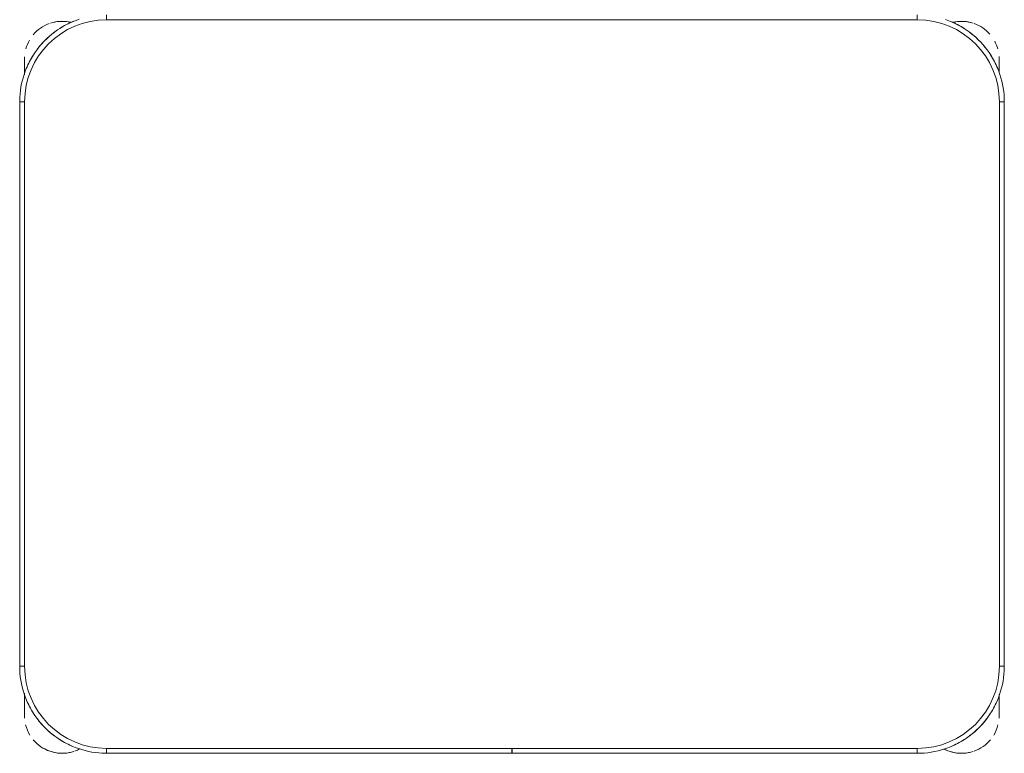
# Model space of a CAD drawing. Header units: metres. Extents: x 3 to 42.2, y -72.9 to -48.7.
# Tile 129 of 189: x 39.252 to 39.852, y -56.027 to -55.58. Entities that reach past the tile are written whole.
import ezdxf

# ---------------------------------------------------------------- set-up
doc = ezdxf.new("R2010")
doc.units = ezdxf.units.M
doc.layers.add('I-FURN', color=7, linetype='Continuous', lineweight=18)

# ---------------------------------------------------------------- blocks, each defined once
blk = doc.blocks.new('ConjuntoParaAlunoTamanho6 - CJA06_ConjuntoParaAlunoTamanho6-V16-1PAV')
at = {"layer": 'I-FURN', "color": 253, "true_color": 0xaaaaaa}
for p, q in [((-0.247, 0.06497), (-0.247, 0.06197)), ((0.247, 0.06497), (0.247, 0.06197)), ((-0.29713, 0.03797), (-0.29713, 0.02828)), ((-0.29713, 0.02878), (-0.29713, 0.03797)), ((0.29687, 0.03797), (0.29687, 0.02961)), ((0.29687, 0.03299), (0.29687, 0.03797)), ((-0.3, 0.01197), (-0.3, -0.33203)), ((-0.3, 0.01197), (-0.297, 0.01197)), ((-0.3, 0.01197), (-0.3, -0.33203)), ((0.3, 0.01197), (0.297, 0.01197)), ((0.3, -0.33203), (0.3, 0.01197)), ((0.3, -0.33203), (0.3, 0.01197)), ((-0.3, -0.33203), (-0.297, -0.33203)), ((0.3, -0.33203), (0.297, -0.33203)), ((-0.29713, -0.34835), (-0.29713, -0.35394)), ((-0.29713, -0.34868), (-0.29713, -0.36203)), ((0.29687, -0.35394), (0.29687, -0.3492)), ((0.29687, -0.36203), (0.29687, -0.34961)), ((-0.29713, -0.35705), (-0.29713, -0.36203)), ((0.29687, -0.36203), (0.29687, -0.35705)), ((-0.247, -0.38503), (-0.247, -0.38203)), ((-0.00005, -0.38203), (-0.00005, -0.38503)), ((0.00005, -0.38503), (0.00005, -0.38203)), ((0.247, -0.38503), (0.247, -0.38203)), ((-0.247, -0.38503), (-0.00005, -0.38503)), ((-0.247, -0.38503), (-0.00005, -0.38503)), ((0.00005, -0.38503), (0.247, -0.38503)), ((0.00005, -0.38503), (0.247, -0.38503))]:
    blk.add_line(p, q, dxfattribs=at)
at = {"layer": 'I-FURN', "color": 253, "true_color": 0xaaaaaa, "flags": 128}
for points in [[(-0.26367, 0.06228), (-0.26567, 0.06157), (-0.26764, 0.06078), (-0.26957, 0.05992), (-0.27147, 0.05898), (-0.27333, 0.05796), (-0.27515, 0.05687), (-0.27693, 0.05571), (-0.27865, 0.05448), (-0.28033, 0.05318), (-0.28195, 0.05181), (-0.28351, 0.05038), (-0.28502, 0.04889), (-0.28647, 0.04734), (-0.28785, 0.04574), (-0.28917, 0.04407), (-0.29042, 0.04236), (-0.2916, 0.0406), (-0.29271, 0.0388), (-0.29374, 0.03695), (-0.29471, 0.03506), (-0.29559, 0.03313), (-0.2964, 0.03117), (-0.29713, 0.02918), (-0.29777, 0.02716), (-0.29834, 0.02512), (-0.29883, 0.02306), (-0.29923, 0.02097), (-0.29955, 0.01888), (-0.29978, 0.01677), (-0.29993, 0.01466), (-0.3, 0.01254), (-0.3, 0.01197)], [(0.247, 0.06197), (0.1235, 0.06197), (0, 0.06197), (-0.1235, 0.06197), (-0.247, 0.06197)], [(-0.247, 0.06197), (-0.1235, 0.06197), (0, 0.06197), (0.1235, 0.06197), (0.247, 0.06197)], [(0.3, 0.01197), (0.29996, 0.01409), (0.29983, 0.0162), (0.29962, 0.01831), (0.29932, 0.02041), (0.29894, 0.0225), (0.29848, 0.02456), (0.29794, 0.02661), (0.29731, 0.02864), (0.2966, 0.03064), (0.29582, 0.03261), (0.29495, 0.03454), (0.29401, 0.03644), (0.29299, 0.0383), (0.2919, 0.04012), (0.29074, 0.04189), (0.28951, 0.04362), (0.28821, 0.04529), (0.28685, 0.04691), (0.28542, 0.04848), (0.28393, 0.04999), (0.28238, 0.05143), (0.28077, 0.05282), (0.27911, 0.05413), (0.2774, 0.05538), (0.27564, 0.05656), (0.27383, 0.05767), (0.27198, 0.05871), (0.27009, 0.05967), (0.26816, 0.06056), (0.2662, 0.06136), (0.26421, 0.06209)], [(-0.29713, 0.03797), (-0.29713, 0.03796), (-0.29713, 0.03792), (-0.29713, 0.03785), (-0.29713, 0.03775), (-0.29713, 0.03763), (-0.29713, 0.03748), (-0.29713, 0.03731), (-0.29713, 0.03711), (-0.29713, 0.03688), (-0.29713, 0.03663), (-0.29713, 0.03635), (-0.29713, 0.03605), (-0.29713, 0.03572), (-0.29713, 0.03537), (-0.29713, 0.035), (-0.29713, 0.03461), (-0.29713, 0.03419), (-0.29713, 0.03375), (-0.29713, 0.03329), (-0.29713, 0.03282), (-0.29713, 0.03232), (-0.29713, 0.0318), (-0.29713, 0.03127), (-0.29713, 0.03072), (-0.29713, 0.03016), (-0.29713, 0.02958), (-0.29713, 0.02898)], [(0.29687, 0.03), (0.29687, 0.03057), (0.29687, 0.03112), (0.29687, 0.03166), (0.29687, 0.03218), (0.29687, 0.03268), (0.29687, 0.03317), (0.29687, 0.03363), (0.29687, 0.03407), (0.29687, 0.0345), (0.29687, 0.0349), (0.29687, 0.03528), (0.29687, 0.03563), (0.29687, 0.03596), (0.29687, 0.03627), (0.29687, 0.03656), (0.29687, 0.03682), (0.29687, 0.03705), (0.29687, 0.03726), (0.29687, 0.03744), (0.29687, 0.0376), (0.29687, 0.03772), (0.29687, 0.03783), (0.29687, 0.0379), (0.29687, 0.03795), (0.29687, 0.03797)], [(-0.297, 0.01197), (-0.297, -0.07403), (-0.297, -0.16003), (-0.297, -0.24603), (-0.297, -0.33203)], [(-0.297, -0.33203), (-0.297, -0.24603), (-0.297, -0.16003), (-0.297, -0.07403), (-0.297, 0.01197)], [(0.297, -0.33203), (0.297, -0.24603), (0.297, -0.16003), (0.297, -0.07403), (0.297, 0.01197)], [(0.297, 0.01197), (0.297, -0.07403), (0.297, -0.16003), (0.297, -0.24603), (0.297, -0.33203)], [(-0.3, -0.33203), (-0.29996, -0.33415), (-0.29983, -0.33627), (-0.29962, -0.33838), (-0.29932, -0.34048), (-0.29894, -0.34256), (-0.29848, -0.34463), (-0.29794, -0.34668), (-0.29731, -0.34871), (-0.2966, -0.3507), (-0.29582, -0.35267), (-0.29495, -0.35461), (-0.29401, -0.35651), (-0.29299, -0.35837), (-0.2919, -0.36019), (-0.29074, -0.36196), (-0.28951, -0.36368), (-0.28821, -0.36536), (-0.28685, -0.36698), (-0.28542, -0.36855), (-0.28393, -0.37005), (-0.28238, -0.3715), (-0.28077, -0.37288), (-0.27911, -0.3742), (-0.2774, -0.37545), (-0.27564, -0.37663), (-0.27383, -0.37774), (-0.27198, -0.37878), (-0.27009, -0.37974), (-0.26816, -0.38062), (-0.2662, -0.38143), (-0.26421, -0.38216), (-0.2622, -0.38281), (-0.26015, -0.38338), (-0.25809, -0.38386), (-0.25601, -0.38426), (-0.25391, -0.38458), (-0.25181, -0.38482), (-0.24969, -0.38497), (-0.24757, -0.38503), (-0.247, -0.38503)], [(0.247, -0.38503), (0.24912, -0.38499), (0.25124, -0.38486), (0.25334, -0.38465), (0.25544, -0.38436), (0.25753, -0.38398), (0.2596, -0.38351), (0.26165, -0.38297), (0.26367, -0.38234), (0.26567, -0.38164), (0.26764, -0.38085), (0.26957, -0.37999), (0.27147, -0.37904), (0.27333, -0.37803), (0.27515, -0.37694), (0.27693, -0.37578), (0.27865, -0.37454), (0.28033, -0.37324), (0.28195, -0.37188), (0.28351, -0.37045), (0.28502, -0.36896), (0.28647, -0.36741), (0.28785, -0.3658), (0.28917, -0.36414), (0.29042, -0.36243), (0.2916, -0.36067), (0.29271, -0.35886), (0.29374, -0.35701), (0.29471, -0.35512), (0.29559, -0.3532), (0.2964, -0.35124), (0.29713, -0.34925), (0.29777, -0.34723), (0.29834, -0.34519), (0.29883, -0.34312), (0.29923, -0.34104), (0.29955, -0.33895), (0.29978, -0.33684), (0.29993, -0.33472), (0.3, -0.33261), (0.3, -0.33203)], [(-0.29713, -0.34907), (-0.29713, -0.34973), (-0.29713, -0.35038), (-0.29713, -0.35102), (-0.29713, -0.35165), (-0.29713, -0.35227), (-0.29713, -0.35288), (-0.29713, -0.35348), (-0.29713, -0.35406), (-0.29713, -0.35463), (-0.29713, -0.35518), (-0.29713, -0.35572), (-0.29713, -0.35624), (-0.29713, -0.35674), (-0.29713, -0.35722), (-0.29713, -0.35769), (-0.29713, -0.35813), (-0.29713, -0.35855), (-0.29713, -0.35895), (-0.29713, -0.35933), (-0.29713, -0.35969), (-0.29713, -0.36002), (-0.29713, -0.36033), (-0.29713, -0.36061), (-0.29713, -0.36087), (-0.29713, -0.36111), (-0.29713, -0.36131), (-0.29713, -0.3615), (-0.29713, -0.36165), (-0.29713, -0.36178), (-0.29713, -0.36188), (-0.29713, -0.36196), (-0.29713, -0.36201), (-0.29713, -0.36203)], [(0.29687, -0.36203), (0.29687, -0.36201), (0.29687, -0.36197), (0.29687, -0.36191), (0.29687, -0.36181), (0.29687, -0.36169), (0.29687, -0.36154), (0.29687, -0.36137), (0.29687, -0.36117), (0.29687, -0.36094), (0.29687, -0.36069), (0.29687, -0.36041), (0.29687, -0.36011), (0.29687, -0.35978), (0.29687, -0.35943), (0.29687, -0.35906), (0.29687, -0.35866), (0.29687, -0.35825), (0.29687, -0.35781), (0.29687, -0.35735), (0.29687, -0.35687), (0.29687, -0.35638), (0.29687, -0.35586), (0.29687, -0.35533), (0.29687, -0.35478), (0.29687, -0.35421), (0.29687, -0.35363), (0.29687, -0.35304), (0.29687, -0.35244), (0.29687, -0.35182), (0.29687, -0.35119), (0.29687, -0.35055), (0.29687, -0.3499)], [(-0.247, -0.38203), (-0.1235, -0.38203), (0, -0.38203), (0.1235, -0.38203), (0.247, -0.38203)], [(-0.00005, -0.38203), (-0.06179, -0.38203), (-0.12353, -0.38203), (-0.18526, -0.38203), (-0.247, -0.38203)], [(0.247, -0.38203), (0.18526, -0.38203), (0.12352, -0.38203), (0.06179, -0.38203), (0.00005, -0.38203)]]:
    blk.add_lwpolyline(points, dxfattribs=at)
at = {"layer": 'I-FURN', "color": 253, "true_color": 0xaaaaaa}
for centre, radius, start, end in [((-0.247, 0.01197), 0.05, 90, 180), ((-0.247, 0.01197), 0.05, 90, 180), ((-0.27413, 0.03797), 0.023, 76.78758, 108), ((-0.27413, 0.03797), 0.023, 76.40434, 104.46692), ((-0.247, 0.01197), 0.053, 112.5, 122.69993), ((0.247, 0.01197), 0.05, 360, 90), ((0.247, 0.01197), 0.05, 0, 90), ((0.247, 0.01197), 0.053, 57.30007, 67.5), ((0.247, 0.01197), 0.053, 57.30007, 67.5), ((0.27387, 0.03797), 0.023, 75.53308, 103.10319), ((0.27387, 0.03797), 0.023, 72, 102.57928), ((-0.27413, 0.03797), 0.023, 109.92744, 140.02309), ((-0.247, 0.01197), 0.053, 127.1607, 143.14964), ((0.247, 0.01197), 0.053, 37.1607, 53.14964), ((0.247, 0.01197), 0.053, 37.1607, 53.14964), ((0.27387, 0.03797), 0.023, 41.01944, 70.30683), ((-0.27413, 0.03797), 0.023, 149.97621, 164.34498), ((0.27387, 0.03797), 0.023, 15.73053, 28.0506), ((-0.27413, 0.03797), 0.023, 176.5669, 180), ((-0.247, 0.01197), 0.053, 147.30007, 157.5), ((0.247, 0.01197), 0.053, 22.5, 32.69993), ((0.247, 0.01197), 0.053, 22.5, 32.69993), ((0.27387, 0.03797), 0.023, 360, 4.00915), ((-0.247, -0.33203), 0.05, 180, 270), ((-0.247, -0.33203), 0.05, 180, 270), ((0.247, -0.33203), 0.05, 270, 360), ((0.247, -0.33203), 0.05, 270, 0), ((-0.247, -0.33203), 0.053, 202.5, 212.69993), ((0.247, -0.33203), 0.053, 327.30007, 337.5), ((0.247, -0.33203), 0.053, 327.30007, 337.5), ((-0.27413, -0.36203), 0.023, 180, 184.00466), ((-0.247, -0.33203), 0.053, 217.25974, 233.14964), ((0.247, -0.33203), 0.053, 307.1607, 322.74026), ((0.247, -0.33203), 0.053, 307.1607, 322.74026), ((0.27387, -0.36203), 0.023, 355.99534, 360), ((-0.27413, -0.36203), 0.023, 194.46313, 211.29748), ((0.27387, -0.36203), 0.023, 328.70279, 345.53679), ((-0.27413, -0.36203), 0.023, 220.15845, 250.98921), ((-0.247, -0.33203), 0.053, 237.30007, 247.5), ((0.247, -0.33203), 0.053, 292.5, 302.69993), ((0.247, -0.33203), 0.053, 292.5, 302.69993), ((0.27387, -0.36203), 0.023, 289.64716, 320.10645), ((-0.27413, -0.36203), 0.023, 241.29896, 288), ((-0.27413, -0.36203), 0.023, 289.64716, 297.85925), ((0.27387, -0.36203), 0.023, 242.37001, 250.98921), ((0.27387, -0.36203), 0.023, 243.53772, 288), ((-0.27413, -0.36203), 0.023, 255.53308, 284.46692), ((0.27387, -0.36203), 0.023, 255.53308, 284.46692)]:
    blk.add_arc(centre, radius, start, end, dxfattribs=at)
blk = doc.blocks.new('4 GRE - ESCOLA DE CINEMA E AUDIOVISUAL CINE REX R07_rvt-1-1PAV')
at = {"layer": 'I-FURN', "color": 253, "lineweight": 18, "true_color": 0xaaaaaa}
blk.add_blockref('ConjuntoParaAlunoTamanho6 - CJA06_ConjuntoParaAlunoTamanho6-V16-1PAV', (39.55241, -55.64244), dxfattribs=at)

msp = doc.modelspace()

# ---------------------------------------------------------------- block references
at = {"lineweight": 5}
msp.add_blockref('4 GRE - ESCOLA DE CINEMA E AUDIOVISUAL CINE REX R07_rvt-1-1PAV', (0, 0), dxfattribs=at)

doc.saveas('drawing.dxf')
